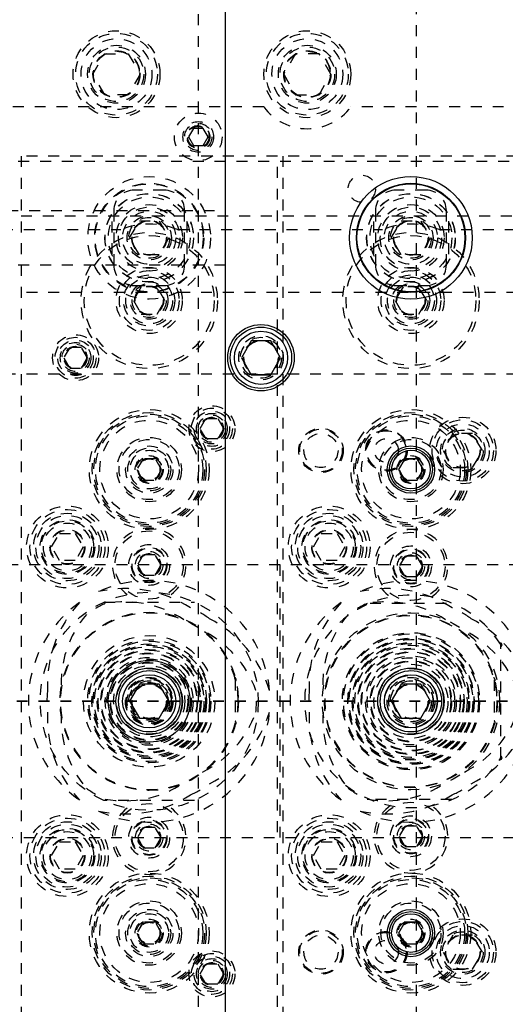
# Model space of a CAD drawing. Header units: inches. Extents: x 1772 to 2706, y -534 to -52.
# Tile 159 of 256: x 1884.49 to 1888.94, y -440.63 to -431.6. Entities that reach past the tile are written whole.
import ezdxf

# ---------------------------------------------------------------- set-up
doc = ezdxf.new("R2010")
doc.units = ezdxf.units.IN
doc.header["$LTSCALE"] = 0.5
doc.header["$MEASUREMENT"] = 0
doc.linetypes.add('HIDDEN', pattern=[0.225, 0.15, -0.075])
doc.linetypes.add('PHANTOM', pattern=[0.25, 0.125, -0.025, 0.025, -0.025, 0.025, -0.025])
doc.layers.add('SID-M-H', color=4, linetype='HIDDEN')
doc.layers.add('SID-M-S', color=105, linetype='Continuous')

msp = doc.modelspace()

# ---------------------------------------------------------------- linework, layer by layer
at = {"color": 7, "linetype": 'PHANTOM', "lineweight": 35}
msp.add_line((1931.36397, -437.85102), (1866.92985, -437.85102), dxfattribs=at)
at = {"layer": 'SID-M-H'}
for p, q in [((1886.12841, -428.35102), (1886.12841, -447.35102)), ((1888.12841, -447.35102), (1888.12841, -428.35102)), ((1885.1619, -432.10102), (1885.27015, -431.91352)), ((1885.27015, -431.91352), (1885.48666, -431.91352)), ((1885.48666, -431.91352), (1885.59491, -432.10102)), ((1887.02015, -431.91352), (1886.9119, -432.10102)), ((1887.23666, -431.91352), (1887.02015, -431.91352)), ((1887.34491, -432.10102), (1887.23666, -431.91352)), ((1885.27015, -432.28852), (1885.1619, -432.10102)), ((1885.59491, -432.10102), (1885.48666, -432.28852)), ((1886.9119, -432.10102), (1887.02015, -432.28852)), ((1887.23666, -432.28852), (1887.34491, -432.10102)), ((1885.48666, -432.28852), (1885.27015, -432.28852)), ((1887.02015, -432.28852), (1887.23666, -432.28852)), ((1886.72841, -432.40102), (1879.62841, -432.40102)), ((1894.12841, -432.40102), (1887.52841, -432.40102)), ((1886.08337, -432.59802), (1886.03834, -432.67602)), ((1886.17344, -432.59802), (1886.08337, -432.59802)), ((1886.21847, -432.67602), (1886.17344, -432.59802)), ((1886.03834, -432.67602), (1886.08337, -432.75402)), ((1886.17344, -432.75402), (1886.21847, -432.67602)), ((1886.08337, -432.75402), (1886.17344, -432.75402)), ((1907.17841, -432.90102), (1876.50341, -432.90102)), ((1886.85341, -432.85102), (1884.50341, -432.85102)), ((1884.50341, -432.85102), (1884.50341, -442.85102)), ((1886.85341, -442.85102), (1886.85341, -432.85102)), ((1886.90341, -432.85102), (1886.90341, -442.85102)), ((1889.25341, -432.85102), (1886.90341, -432.85102)), ((1885.81591, -433.16352), (1885.54091, -433.16352)), ((1888.21591, -433.16352), (1887.94091, -433.16352)), ((1884.37841, -433.35102), (1886.37841, -433.35102)), ((1885.35341, -433.35102), (1885.35341, -433.85102)), ((1886.00341, -433.85102), (1886.00341, -433.35102)), ((1887.75341, -433.35102), (1887.75341, -433.85102)), ((1888.40341, -433.85102), (1888.40341, -433.35102)), ((1876.50341, -433.40102), (1907.17841, -433.40102)), ((1885.49827, -433.60102), (1885.58834, -433.44502)), ((1885.58834, -433.44502), (1885.76847, -433.44502)), ((1885.76847, -433.44502), (1885.85854, -433.60102)), ((1887.89827, -433.60102), (1887.98834, -433.44502)), ((1887.98834, -433.44502), (1888.16847, -433.44502)), ((1888.16847, -433.44502), (1888.25854, -433.60102)), ((1878.12841, -433.52602), (1885.4186, -433.52602)), ((1885.33466, -433.45115), (1885.33466, -433.75089)), ((1885.93821, -433.52602), (1887.8186, -433.52602)), ((1886.02216, -433.45115), (1886.02216, -433.75089)), ((1887.73466, -433.45115), (1887.73466, -433.75089)), ((1888.33821, -433.52602), (1890.2186, -433.52602)), ((1888.42216, -433.45115), (1888.42216, -433.75089)), ((1885.58834, -433.75702), (1885.49827, -433.60102)), ((1885.85854, -433.60102), (1885.76847, -433.75702)), ((1887.98834, -433.75702), (1887.89827, -433.60102)), ((1888.25854, -433.60102), (1888.16847, -433.75702)), ((1885.76847, -433.75702), (1885.58834, -433.75702)), ((1888.16847, -433.75702), (1887.98834, -433.75702)), ((1886.37841, -433.85102), (1884.37841, -433.85102)), ((1885.60624, -434.05102), (1885.53407, -434.17602)), ((1885.54091, -434.03852), (1885.81591, -434.03852)), ((1885.75058, -434.05102), (1885.60624, -434.05102)), ((1885.82274, -434.17602), (1885.75058, -434.05102)), ((1888.00624, -434.05102), (1887.93407, -434.17602)), ((1887.94091, -434.03852), (1888.21591, -434.03852)), ((1888.15058, -434.05102), (1888.00624, -434.05102)), ((1888.22274, -434.17602), (1888.15058, -434.05102)), ((1901.65341, -434.10102), (1884.50341, -434.10102)), ((1885.53407, -434.17602), (1885.60624, -434.30102)), ((1885.75058, -434.30102), (1885.82274, -434.17602)), ((1887.93407, -434.17602), (1888.00624, -434.30102)), ((1888.15058, -434.30102), (1888.22274, -434.17602)), ((1885.60624, -434.30102), (1885.75058, -434.30102)), ((1888.00624, -434.30102), (1888.15058, -434.30102)), ((1884.94928, -434.60727), (1884.89515, -434.70102)), ((1885.05753, -434.60727), (1884.94928, -434.60727)), ((1885.11166, -434.70102), (1885.05753, -434.60727)), ((1884.89515, -434.70102), (1884.94928, -434.79477)), ((1885.05753, -434.79477), (1885.11166, -434.70102)), ((1884.94928, -434.79477), (1885.05753, -434.79477)), ((1889.25341, -434.85102), (1875.55341, -434.85102)), ((1886.14515, -435.35102), (1886.19928, -435.25727)), ((1886.19928, -435.25727), (1886.30753, -435.25727)), ((1886.30753, -435.25727), (1886.36166, -435.35102)), ((1886.19928, -435.44477), (1886.14515, -435.35102)), ((1886.36166, -435.35102), (1886.30753, -435.44477)), ((1888.46334, -435.39502), (1888.37327, -435.55102)), ((1888.64347, -435.39502), (1888.46334, -435.39502)), ((1888.73354, -435.55102), (1888.64347, -435.39502)), ((1886.30753, -435.44477), (1886.19928, -435.44477)), ((1888.37327, -435.55102), (1888.46334, -435.70702)), ((1888.64347, -435.70702), (1888.73354, -435.55102)), ((1885.62158, -435.6276), (1885.56476, -435.72602)), ((1885.73523, -435.6276), (1885.62158, -435.6276)), ((1885.79206, -435.72602), (1885.73523, -435.6276)), ((1885.56476, -435.72602), (1885.62158, -435.82445)), ((1885.73523, -435.82445), (1885.79206, -435.72602)), ((1888.46334, -435.70702), (1888.64347, -435.70702)), ((1885.62158, -435.82445), (1885.73523, -435.82445)), ((1884.78407, -436.43602), (1884.85624, -436.31102)), ((1884.85624, -436.31102), (1885.00058, -436.31102)), ((1885.00058, -436.31102), (1885.07274, -436.43602)), ((1887.18407, -436.43602), (1887.25624, -436.31102)), ((1887.25624, -436.31102), (1887.40058, -436.31102)), ((1887.40058, -436.31102), (1887.47274, -436.43602)), ((1884.85624, -436.56102), (1884.78407, -436.43602)), ((1885.07274, -436.43602), (1885.00058, -436.56102)), ((1885.62428, -436.50727), (1885.57015, -436.60102)), ((1885.73253, -436.50727), (1885.62428, -436.50727)), ((1885.78666, -436.60102), (1885.73253, -436.50727)), ((1887.25624, -436.56102), (1887.18407, -436.43602)), ((1887.47274, -436.43602), (1887.40058, -436.56102)), ((1918.07841, -436.60102), (1875.52841, -436.60102)), ((1885.00058, -436.56102), (1884.85624, -436.56102)), ((1885.57015, -436.60102), (1885.62428, -436.69477)), ((1885.73253, -436.69477), (1885.78666, -436.60102)), ((1886.87841, -439.10102), (1886.87841, -436.60102)), ((1887.40058, -436.56102), (1887.25624, -436.56102)), ((1888.02428, -436.51977), (1887.97015, -436.61352)), ((1888.13253, -436.51977), (1888.02428, -436.51977)), ((1888.18666, -436.61352), (1888.13253, -436.51977)), ((1885.62428, -436.69477), (1885.73253, -436.69477)), ((1887.97015, -436.61352), (1888.02428, -436.70727)), ((1888.13253, -436.70727), (1888.18666, -436.61352)), ((1888.02428, -436.70727), (1888.13253, -436.70727)), ((1885.2638, -436.94102), (1886.09302, -436.94102)), ((1887.70341, -436.95102), (1888.45341, -436.95102)), ((1888.90341, -438.37064), (1888.90341, -437.33141)), ((1886.46591, -437.65102), (1886.46591, -438.05102)), ((1888.84091, -437.65417), (1888.84091, -438.04787)), ((1886.09302, -438.76102), (1885.2638, -438.76102)), ((1888.45341, -438.75102), (1887.70341, -438.75102)), ((1885.62428, -439.00727), (1885.57015, -439.10102)), ((1885.73253, -439.00727), (1885.62428, -439.00727)), ((1885.78666, -439.10102), (1885.73253, -439.00727)), ((1888.02428, -438.99477), (1887.97015, -439.08852)), ((1888.13253, -438.99477), (1888.02428, -438.99477)), ((1888.18666, -439.08852), (1888.13253, -438.99477)), ((1875.52841, -439.10102), (1918.07841, -439.10102)), ((1885.57015, -439.10102), (1885.62428, -439.19477)), ((1885.73253, -439.19477), (1885.78666, -439.10102)), ((1887.97015, -439.08852), (1888.02428, -439.18227)), ((1888.13253, -439.18227), (1888.18666, -439.08852)), ((1884.78407, -439.26602), (1884.85624, -439.14102)), ((1884.85624, -439.14102), (1885.00058, -439.14102)), ((1885.00058, -439.14102), (1885.07274, -439.26602)), ((1885.62428, -439.19477), (1885.73253, -439.19477)), ((1887.18407, -439.26602), (1887.25624, -439.14102)), ((1887.25624, -439.14102), (1887.40058, -439.14102)), ((1887.40058, -439.14102), (1887.47274, -439.26602)), ((1888.02428, -439.18227), (1888.13253, -439.18227)), ((1884.85624, -439.39102), (1884.78407, -439.26602)), ((1885.07274, -439.26602), (1885.00058, -439.39102)), ((1887.25624, -439.39102), (1887.18407, -439.26602)), ((1887.47274, -439.26602), (1887.40058, -439.39102)), ((1885.00058, -439.39102), (1884.85624, -439.39102)), ((1887.40058, -439.39102), (1887.25624, -439.39102)), ((1885.62158, -439.8776), (1885.56476, -439.97602)), ((1885.73523, -439.8776), (1885.62158, -439.8776)), ((1885.79206, -439.97602), (1885.73523, -439.8776)), ((1885.56476, -439.97602), (1885.62158, -440.07445)), ((1885.73523, -440.07445), (1885.79206, -439.97602)), ((1888.46334, -439.99502), (1888.37327, -440.15102)), ((1888.64347, -439.99502), (1888.46334, -439.99502)), ((1888.73354, -440.15102), (1888.64347, -439.99502)), ((1885.62158, -440.07445), (1885.73523, -440.07445)), ((1888.37327, -440.15102), (1888.46334, -440.30702)), ((1888.64347, -440.30702), (1888.73354, -440.15102)), ((1886.14515, -440.35102), (1886.19928, -440.25727)), ((1886.19928, -440.25727), (1886.30753, -440.25727)), ((1886.30753, -440.25727), (1886.36166, -440.35102)), ((1888.46334, -440.30702), (1888.64347, -440.30702)), ((1886.19928, -440.44477), (1886.14515, -440.35102)), ((1886.36166, -440.35102), (1886.30753, -440.44477)), ((1886.30753, -440.44477), (1886.19928, -440.44477))]:
    msp.add_line(p, q, dxfattribs=at)
for centre, radius in [((1885.37841, -432.10102), 0.3985), ((1885.37841, -432.10102), 0.375), ((1887.12841, -432.10102), 0.3985), ((1887.12841, -432.10102), 0.375), ((1885.37841, -432.10102), 0.325), ((1887.12841, -432.10102), 0.325), ((1885.37841, -432.10102), 0.2655), ((1885.37841, -432.10102), 0.25), ((1885.37841, -432.10102), 0.21542), ((1885.37841, -432.10102), 0.21515), ((1885.37841, -432.10102), 0.21463), ((1885.37841, -432.10102), 0.21095), ((1887.12841, -432.10102), 0.2655), ((1887.12841, -432.10102), 0.25), ((1887.12841, -432.10102), 0.21542), ((1887.12841, -432.10102), 0.21515), ((1887.12841, -432.10102), 0.21463), ((1887.12841, -432.10102), 0.21095), ((1886.12841, -432.67602), 0.2185), ((1886.12841, -432.67602), 0.1405), ((1886.12841, -432.67602), 0.125), ((1886.12841, -432.67602), 0.10497), ((1886.12841, -432.67602), 0.1047), ((1886.12841, -432.67602), 0.10418), ((1886.12841, -432.67602), 0.1005), ((1886.12841, -432.67602), 0.0975), ((1885.67841, -433.60102), 0.5625), ((1887.62841, -433.15102), 0.125), ((1885.67841, -433.60102), 0.5), ((1885.67841, -433.60102), 0.495), ((1885.67841, -433.60102), 0.40625), ((1885.67841, -433.60102), 0.405), ((1885.67841, -433.60102), 0.375), ((1888.07841, -433.60102), 0.40625), ((1888.07841, -433.60102), 0.405), ((1888.07841, -433.60102), 0.375), ((1885.67841, -433.60102), 0.3045), ((1885.67841, -433.60102), 0.28125), ((1888.07841, -433.60102), 0.3045), ((1888.07841, -433.60102), 0.28125), ((1885.67841, -433.60102), 0.24375), ((1885.67841, -433.60102), 0.203), ((1885.67841, -433.60102), 0.1875), ((1885.67841, -433.60102), 0.16072), ((1885.67841, -433.60102), 0.16045), ((1885.67841, -433.60102), 0.15993), ((1885.67841, -433.60102), 0.15625), ((1888.07841, -433.60102), 0.24375), ((1888.07841, -433.60102), 0.203), ((1888.07841, -433.60102), 0.1875), ((1888.07841, -433.60102), 0.16072), ((1888.07841, -433.60102), 0.16045), ((1888.07841, -433.60102), 0.15993), ((1888.07841, -433.60102), 0.15625), ((1885.67841, -434.17602), 0.625), ((1885.67841, -434.17602), 0.595), ((1888.07841, -434.17602), 0.625), ((1888.07841, -434.17602), 0.595), ((1885.67841, -434.17602), 0.30375), ((1888.07841, -434.17602), 0.30375), ((1885.67841, -434.17602), 0.27375), ((1885.67841, -434.17602), 0.23438), ((1885.67841, -434.17602), 0.21469), ((1888.07841, -434.17602), 0.27375), ((1888.07841, -434.17602), 0.23438), ((1888.07841, -434.17602), 0.21469), ((1885.67841, -434.17602), 0.172), ((1885.67841, -434.17602), 0.15625), ((1885.67841, -434.17602), 0.13297), ((1885.67841, -434.17602), 0.1327), ((1885.67841, -434.17602), 0.13218), ((1885.67841, -434.17602), 0.1285), ((1888.07841, -434.17602), 0.172), ((1888.07841, -434.17602), 0.15625), ((1888.07841, -434.17602), 0.13297), ((1888.07841, -434.17602), 0.1327), ((1888.07841, -434.17602), 0.13218), ((1888.07841, -434.17602), 0.1285), ((1885.00341, -434.70102), 0.211), ((1885.00341, -434.70102), 0.1875), ((1886.70341, -434.70102), 0.203), ((1886.70341, -434.70102), 0.1875), ((1885.00341, -434.70102), 0.1625), ((1885.00341, -434.70102), 0.1405), ((1885.00341, -434.70102), 0.125), ((1885.00341, -434.70102), 0.10497), ((1885.00341, -434.70102), 0.1047), ((1885.00341, -434.70102), 0.10418), ((1885.00341, -434.70102), 0.1005), ((1886.70341, -434.70102), 0.16072), ((1886.70341, -434.70102), 0.16045), ((1886.70341, -434.70102), 0.15993), ((1886.70341, -434.70102), 0.15625), ((1886.25341, -435.35102), 0.211), ((1885.67841, -435.72602), 0.55), ((1885.67841, -435.72602), 0.5225), ((1885.67841, -435.72602), 0.5075), ((1885.67841, -435.72602), 0.49213), ((1886.25341, -435.35102), 0.1875), ((1886.25341, -435.35102), 0.1625), ((1886.25341, -435.35102), 0.1405), ((1886.25341, -435.35102), 0.125), ((1886.25341, -435.35102), 0.10497), ((1886.25341, -435.35102), 0.1047), ((1886.25341, -435.35102), 0.10418), ((1886.25341, -435.35102), 0.1005), ((1888.07841, -435.72602), 0.55), ((1888.07841, -435.72602), 0.5225), ((1888.07841, -435.72602), 0.5075), ((1888.07841, -435.72602), 0.49213), ((1888.55341, -435.55102), 0.3045), ((1885.67841, -435.72602), 0.45276), ((1888.07841, -435.72602), 0.45276), ((1888.55341, -435.55102), 0.28125), ((1888.55341, -435.55102), 0.24375), ((1885.67841, -435.72602), 0.29528), ((1887.25341, -435.55102), 0.20312), ((1887.25341, -435.55102), 0.195), ((1887.25341, -435.55102), 0.15625), ((1887.85341, -435.55102), 0.19), ((1887.85341, -435.55102), 0.1875), ((1887.85341, -435.55102), 0.1805), ((1888.07841, -435.72602), 0.29528), ((1888.55341, -435.55102), 0.203), ((1888.55341, -435.55102), 0.1875), ((1888.55341, -435.55102), 0.16072), ((1888.55341, -435.55102), 0.16045), ((1888.55341, -435.55102), 0.15993), ((1888.55341, -435.55102), 0.15625), ((1885.67841, -435.72602), 0.27559), ((1885.67841, -435.72602), 0.21654), ((1887.85341, -435.55102), 0.1095), ((1888.07841, -435.72602), 0.27559), ((1885.67841, -435.72602), 0.19685), ((1885.67841, -435.72602), 0.17717), ((1885.67841, -435.72602), 0.12795), ((1885.67841, -435.72602), 0.11811), ((1888.07841, -435.72602), 0.12795), ((1888.07841, -435.72602), 0.11811), ((1885.67841, -435.72602), 0.10289), ((1885.67841, -435.72602), 0.10262), ((1885.67841, -435.72602), 0.1021), ((1885.67841, -435.72602), 0.09843), ((1888.07841, -435.72602), 0.10289), ((1888.07841, -435.72602), 0.10262), ((1888.07841, -435.72602), 0.1021), ((1888.07841, -435.72602), 0.09843), ((1884.92841, -436.43602), 0.375), ((1887.32841, -436.43602), 0.375), ((1884.92841, -436.43602), 0.34375), ((1884.92841, -436.43602), 0.31), ((1884.92841, -436.43602), 0.28906), ((1887.32841, -436.43602), 0.34375), ((1887.32841, -436.43602), 0.31), ((1887.32841, -436.43602), 0.28906), ((1884.92841, -436.43602), 0.25), ((1884.92841, -436.43602), 0.24), ((1884.92841, -436.43602), 0.22), ((1887.32841, -436.43602), 0.25), ((1887.32841, -436.43602), 0.24), ((1887.32841, -436.43602), 0.22), ((1884.92841, -436.43602), 0.16), ((1884.92841, -436.43602), 0.155), ((1885.67841, -436.60102), 0.3125), ((1887.32841, -436.43602), 0.16), ((1887.32841, -436.43602), 0.155), ((1888.07841, -436.61352), 0.3125), ((1885.67841, -436.60102), 0.1875), ((1885.67841, -436.60102), 0.1625), ((1885.67841, -436.60102), 0.15625), ((1885.67841, -436.60102), 0.125), ((1885.67841, -436.60102), 0.10497), ((1885.67841, -436.60102), 0.1047), ((1885.67841, -436.60102), 0.10418), ((1885.67841, -436.60102), 0.1005), ((1888.07841, -436.61352), 0.1875), ((1888.07841, -436.61352), 0.1625), ((1888.07841, -436.61352), 0.15625), ((1888.07841, -436.61352), 0.125), ((1888.07841, -436.61352), 0.10497), ((1888.07841, -436.61352), 0.1047), ((1888.07841, -436.61352), 0.10418), ((1888.07841, -436.61352), 0.1005), ((1885.67841, -437.85102), 1), ((1885.67841, -437.85102), 0.8175), ((1885.67841, -437.85102), 0.8125), ((1888.07841, -437.85102), 0.8125), ((1888.07841, -437.85102), 0.7925), ((1888.07841, -437.85102), 0.7875), ((1888.07841, -437.85102), 0.62971), ((1888.07841, -437.85102), 0.61842), ((1885.67841, -437.85102), 0.60281), ((1885.67841, -437.85102), 0.56438), ((1885.67841, -437.85102), 0.55263), ((1885.67841, -437.85102), 0.52594), ((1888.07841, -437.85102), 0.57999), ((1888.07841, -437.85102), 0.57686), ((1888.07841, -437.85102), 0.56677), ((1888.07841, -437.85102), 0.53843), ((1888.07841, -437.85102), 0.52906), ((1885.67841, -437.85102), 0.51492), ((1885.67841, -437.85102), 0.50246), ((1885.67841, -437.85102), 0.47572), ((1885.67841, -437.85102), 0.46798), ((1885.67841, -437.85102), 0.44271), ((1885.67841, -437.85102), 0.43788), ((1888.07841, -437.85102), 0.51539), ((1888.07841, -437.85102), 0.4881), ((1888.07841, -437.85102), 0.48091), ((1888.07841, -437.85102), 0.45509), ((1888.07841, -437.85102), 0.45108), ((1885.67841, -437.85102), 0.40267), ((1885.67841, -437.85102), 0.38729), ((1885.67841, -437.85102), 0.35996), ((1885.67841, -437.85102), 0.35331), ((1888.07841, -437.85102), 0.41587), ((1888.07841, -437.85102), 0.40004), ((1888.07841, -437.85102), 0.37241), ((1888.07841, -437.85102), 0.36605), ((1885.67841, -437.85102), 0.32675), ((1885.67841, -437.85102), 0.3), ((1885.67841, -437.85102), 0.281), ((1888.07841, -437.85102), 0.33921), ((1888.07841, -437.85102), 0.3), ((1888.07841, -437.85102), 0.281), ((1885.67841, -437.85102), 0.21875), ((1885.67841, -437.85102), 0.21087), ((1885.67841, -437.85102), 0.203), ((1885.67841, -437.85102), 0.20223), ((1885.67841, -437.85102), 0.1875), ((1885.67841, -437.85102), 0.17334), ((1888.07841, -437.85102), 0.23978), ((1888.07841, -437.85102), 0.219), ((1888.07841, -437.85102), 0.21875), ((1888.07841, -437.85102), 0.20521), ((1888.07841, -437.85102), 0.203), ((1888.07841, -437.85102), 0.18792), ((1888.07841, -437.85102), 0.1875), ((1885.67841, -437.85102), 0.16072), ((1885.67841, -437.85102), 0.16045), ((1885.67841, -437.85102), 0.15993), ((1885.67841, -437.85102), 0.15625), ((1888.07841, -437.85102), 0.16072), ((1888.07841, -437.85102), 0.16045), ((1888.07841, -437.85102), 0.15993), ((1888.07841, -437.85102), 0.15625), ((1885.67841, -439.10102), 0.3125), ((1888.07841, -439.08852), 0.3125), ((1884.92841, -439.26602), 0.375), ((1884.92841, -439.26602), 0.34375), ((1885.67841, -439.10102), 0.1875), ((1885.67841, -439.10102), 0.1625), ((1885.67841, -439.10102), 0.15625), ((1887.32841, -439.26602), 0.375), ((1887.32841, -439.26602), 0.34375), ((1888.07841, -439.08852), 0.1875), ((1888.07841, -439.08852), 0.1625), ((1888.07841, -439.08852), 0.15625), ((1884.92841, -439.26602), 0.31), ((1884.92841, -439.26602), 0.28906), ((1884.92841, -439.26602), 0.25), ((1884.92841, -439.26602), 0.24), ((1885.67841, -439.10102), 0.125), ((1885.67841, -439.10102), 0.10497), ((1885.67841, -439.10102), 0.1047), ((1885.67841, -439.10102), 0.10418), ((1885.67841, -439.10102), 0.1005), ((1887.32841, -439.26602), 0.31), ((1887.32841, -439.26602), 0.28906), ((1887.32841, -439.26602), 0.25), ((1887.32841, -439.26602), 0.24), ((1888.07841, -439.08852), 0.125), ((1888.07841, -439.08852), 0.10497), ((1888.07841, -439.08852), 0.1047), ((1888.07841, -439.08852), 0.10418), ((1888.07841, -439.08852), 0.1005), ((1884.92841, -439.26602), 0.22), ((1884.92841, -439.26602), 0.16), ((1884.92841, -439.26602), 0.155), ((1887.32841, -439.26602), 0.22), ((1887.32841, -439.26602), 0.16), ((1887.32841, -439.26602), 0.155), ((1885.67841, -439.97602), 0.55), ((1885.67841, -439.97602), 0.5225), ((1885.67841, -439.97602), 0.5075), ((1885.67841, -439.97602), 0.49213), ((1888.07841, -439.97602), 0.55), ((1888.07841, -439.97602), 0.5225), ((1888.07841, -439.97602), 0.5075), ((1888.07841, -439.97602), 0.49213), ((1885.67841, -439.97602), 0.45276), ((1888.07841, -439.97602), 0.45276), ((1885.67841, -439.97602), 0.29528), ((1885.67841, -439.97602), 0.27559), ((1885.67841, -439.97602), 0.21654), ((1888.07841, -439.97602), 0.29528), ((1888.07841, -439.97602), 0.27559), ((1885.67841, -439.97602), 0.19685), ((1885.67841, -439.97602), 0.17717), ((1885.67841, -439.97602), 0.12795), ((1888.07841, -439.97602), 0.12795), ((1888.55341, -440.15102), 0.3045), ((1885.67841, -439.97602), 0.11811), ((1885.67841, -439.97602), 0.10289), ((1885.67841, -439.97602), 0.10262), ((1885.67841, -439.97602), 0.1021), ((1885.67841, -439.97602), 0.09843), ((1888.07841, -439.97602), 0.11811), ((1888.07841, -439.97602), 0.10289), ((1888.07841, -439.97602), 0.10262), ((1888.07841, -439.97602), 0.1021), ((1888.07841, -439.97602), 0.09843), ((1888.55341, -440.15102), 0.28125), ((1888.55341, -440.15102), 0.24375), ((1887.25341, -440.15102), 0.20312), ((1887.25341, -440.15102), 0.195), ((1887.25341, -440.15102), 0.15625), ((1887.85341, -440.15102), 0.19), ((1887.85341, -440.15102), 0.1875), ((1887.85341, -440.15102), 0.1805), ((1888.55341, -440.15102), 0.203), ((1888.55341, -440.15102), 0.1875), ((1888.55341, -440.15102), 0.16072), ((1888.55341, -440.15102), 0.16045), ((1888.55341, -440.15102), 0.15993), ((1888.55341, -440.15102), 0.15625), ((1887.85341, -440.15102), 0.1095), ((1886.25341, -440.35102), 0.211), ((1886.25341, -440.35102), 0.1875), ((1886.25341, -440.35102), 0.1625), ((1886.25341, -440.35102), 0.1405), ((1886.25341, -440.35102), 0.125), ((1886.25341, -440.35102), 0.10497), ((1886.25341, -440.35102), 0.1047), ((1886.25341, -440.35102), 0.10418), ((1886.25341, -440.35102), 0.1005)]:
    msp.add_circle(centre, radius, dxfattribs=at)
for centre, radius, start, end in [((1887.12841, -432.10102), 0.5, 216.869898, 323.130102), ((1885.54091, -433.35102), 0.1875, 90, 180), ((1885.81591, -433.35102), 0.1875, 0, 90), ((1887.94091, -433.35102), 0.1875, 90, 180), ((1888.21591, -433.35102), 0.1875, 0, 90), ((1885.67841, -434.17602), 0.7, 68.213211, 111.786789), ((1888.07841, -434.17602), 0.7, 68.213211, 111.786789), ((1885.54091, -433.85102), 0.1875, 180, 270), ((1885.81591, -433.85102), 0.1875, 270, 0), ((1887.94091, -433.85102), 0.1875, 180, 270), ((1888.21591, -433.85102), 0.1875, 270, 0), ((1885.67841, -436.60102), 0.3375, 306.710447, 233.289553), ((1888.07841, -436.61352), 0.3375, 303.73141, 236.26859), ((1885.67841, -437.85102), 1.10827, 5.176891, 114.823109), ((1888.07841, -437.85102), 1.10827, 5.176891, 114.823109), ((1885.45842, -437.92593), 1.10827, 57.256028, 102.786889), ((1888.07841, -437.85102), 0.975, 32.204228, 327.795772), ((1887.85842, -437.92593), 1.10827, 57.256028, 102.786889), ((1885.67841, -437.85102), 1.10827, 125.176891, 234.823109), ((1885.85327, -437.69797), 1.10827, 137.213111, 182.743972), ((1885.67841, -437.85102), 0.98327, 114.16283, 125.83717), ((1885.45057, -437.92154), 0.98327, 56.381589, 100.23103), ((1888.07841, -437.85102), 1.10827, 125.176891, 234.823109), ((1888.25327, -437.69797), 1.10827, 137.213111, 182.743972), ((1888.07841, -437.85102), 0.98327, 114.16283, 125.83717), ((1887.85057, -437.92154), 0.98327, 56.381589, 100.23103), ((1885.85339, -437.68897), 0.98327, 139.76897, 183.618411), ((1885.67841, -437.85102), 0.93748, 53.876672, 66.123328), ((1888.25339, -437.68897), 0.98327, 139.76897, 183.618411), ((1888.07841, -437.85102), 0.93748, 53.876672, 66.123328), ((1885.72352, -438.07899), 1.10827, 17.213111, 62.743972), ((1888.12352, -438.07899), 1.10827, 17.213111, 62.743972), ((1885.73126, -438.08359), 0.98327, 19.76897, 63.618411), ((1888.13126, -438.08359), 0.98327, 19.76897, 63.618411), ((1888.89743, -437.31288), 0.005, 213.307249, 272.799621), ((1888.89841, -437.33285), 0.015, 300, 92.799621), ((1888.90841, -437.35017), 0.005, 120, 180), ((1886.45591, -437.65228), 0.02, 300, 74.955417), ((1888.83091, -437.65545), 0.02, 300, 75.205112), ((1885.67841, -437.85102), 0.93748, 173.876672, 186.123328), ((1885.67841, -437.85102), 0.98327, 354.16283, 5.83717), ((1888.07841, -437.85102), 0.93748, 173.876672, 186.123328), ((1885.85327, -438.00408), 1.10827, 177.256028, 222.786889), ((1885.85339, -438.01308), 0.98327, 176.381589, 220.23103), ((1885.67841, -437.85102), 1.10827, 245.176891, 354.823109), ((1885.73126, -437.61845), 0.98327, 296.381589, 340.23103), ((1885.72352, -437.62306), 1.10827, 297.256028, 342.786889), ((1888.25327, -438.00408), 1.10827, 177.256028, 222.786889), ((1888.25339, -438.01308), 0.98327, 176.381589, 220.23103), ((1888.07841, -437.85102), 1.10827, 245.176891, 354.823109), ((1888.13126, -437.61845), 0.98327, 296.381589, 340.23103), ((1888.12352, -437.62306), 1.10827, 297.256028, 342.786889), ((1886.45591, -438.04977), 0.02, 285.044583, 60), ((1888.83091, -438.0466), 0.02, 284.794888, 60), ((1888.89743, -438.38917), 0.005, 87.200379, 146.692751), ((1888.89841, -438.36919), 0.015, 267.200379, 60), ((1888.90841, -438.35187), 0.005, 180, 240), ((1885.67841, -437.85102), 0.98327, 234.16283, 245.83717), ((1885.45057, -437.78051), 0.98327, 259.76897, 303.618411), ((1885.67841, -437.85102), 0.93748, 293.876672, 306.123328), ((1888.07841, -437.85102), 0.98327, 234.16283, 245.83717), ((1887.85057, -437.78051), 0.98327, 259.76897, 303.618411), ((1888.07841, -437.85102), 0.93748, 293.876672, 306.123328), ((1885.45842, -437.77611), 1.10827, 257.213111, 302.743972), ((1887.85842, -437.77611), 1.10827, 257.213111, 302.743972), ((1885.67841, -439.10102), 0.3375, 126.710447, 53.289553), ((1888.07841, -439.08852), 0.3375, 123.73141, 56.26859)]:
    msp.add_arc(centre, radius, start, end, dxfattribs=at)
at = {"layer": 'SID-M-S'}
for p, q in [((1886.37841, -447.35102), (1886.37841, -428.35102)), ((1886.61334, -434.54502), (1886.52327, -434.70102)), ((1886.79347, -434.54502), (1886.61334, -434.54502)), ((1886.88354, -434.70102), (1886.79347, -434.54502)), ((1886.52327, -434.70102), (1886.61334, -434.85702)), ((1886.79347, -434.85702), (1886.88354, -434.70102)), ((1886.61334, -434.85702), (1886.79347, -434.85702)), ((1888.02158, -435.6276), (1887.96476, -435.72602)), ((1888.13523, -435.6276), (1888.02158, -435.6276)), ((1888.19206, -435.72602), (1888.13523, -435.6276)), ((1887.96476, -435.72602), (1888.02158, -435.82445)), ((1888.13523, -435.82445), (1888.19206, -435.72602)), ((1888.02158, -435.82445), (1888.13523, -435.82445)), ((1885.58834, -437.69502), (1885.49827, -437.85102)), ((1885.76847, -437.69502), (1885.58834, -437.69502)), ((1885.85854, -437.85102), (1885.76847, -437.69502)), ((1887.98834, -437.69502), (1887.89827, -437.85102)), ((1888.16847, -437.69502), (1887.98834, -437.69502)), ((1888.25854, -437.85102), (1888.16847, -437.69502)), ((1885.49827, -437.85102), (1885.58834, -438.00702)), ((1885.76847, -438.00702), (1885.85854, -437.85102)), ((1887.89827, -437.85102), (1887.98834, -438.00702)), ((1888.16847, -438.00702), (1888.25854, -437.85102)), ((1885.58834, -438.00702), (1885.76847, -438.00702)), ((1887.98834, -438.00702), (1888.16847, -438.00702)), ((1888.02158, -439.8776), (1887.96476, -439.97602)), ((1888.13523, -439.8776), (1888.02158, -439.8776)), ((1888.19206, -439.97602), (1888.13523, -439.8776)), ((1887.96476, -439.97602), (1888.02158, -440.07445)), ((1888.13523, -440.07445), (1888.19206, -439.97602)), ((1888.02158, -440.07445), (1888.13523, -440.07445))]:
    msp.add_line(p, q, dxfattribs=at)
for centre, radius in [((1888.07841, -433.60102), 0.5625), ((1888.07841, -433.60102), 0.5), ((1888.07841, -433.60102), 0.495), ((1886.70341, -434.70102), 0.3045), ((1886.70341, -434.70102), 0.28125), ((1886.70341, -434.70102), 0.24375), ((1888.07841, -435.72602), 0.21654), ((1888.07841, -435.72602), 0.19685), ((1888.07841, -435.72602), 0.17717), ((1885.67841, -437.85102), 0.375), ((1885.67841, -437.85102), 0.3045), ((1885.67841, -437.85102), 0.28125), ((1888.07841, -437.85102), 0.3045), ((1888.07841, -437.85102), 0.28125), ((1885.67841, -437.85102), 0.24375), ((1888.07841, -437.85102), 0.24375), ((1888.07841, -439.97602), 0.21654), ((1888.07841, -439.97602), 0.19685), ((1888.07841, -439.97602), 0.17717)]:
    msp.add_circle(centre, radius, dxfattribs=at)

doc.saveas('drawing.dxf')
